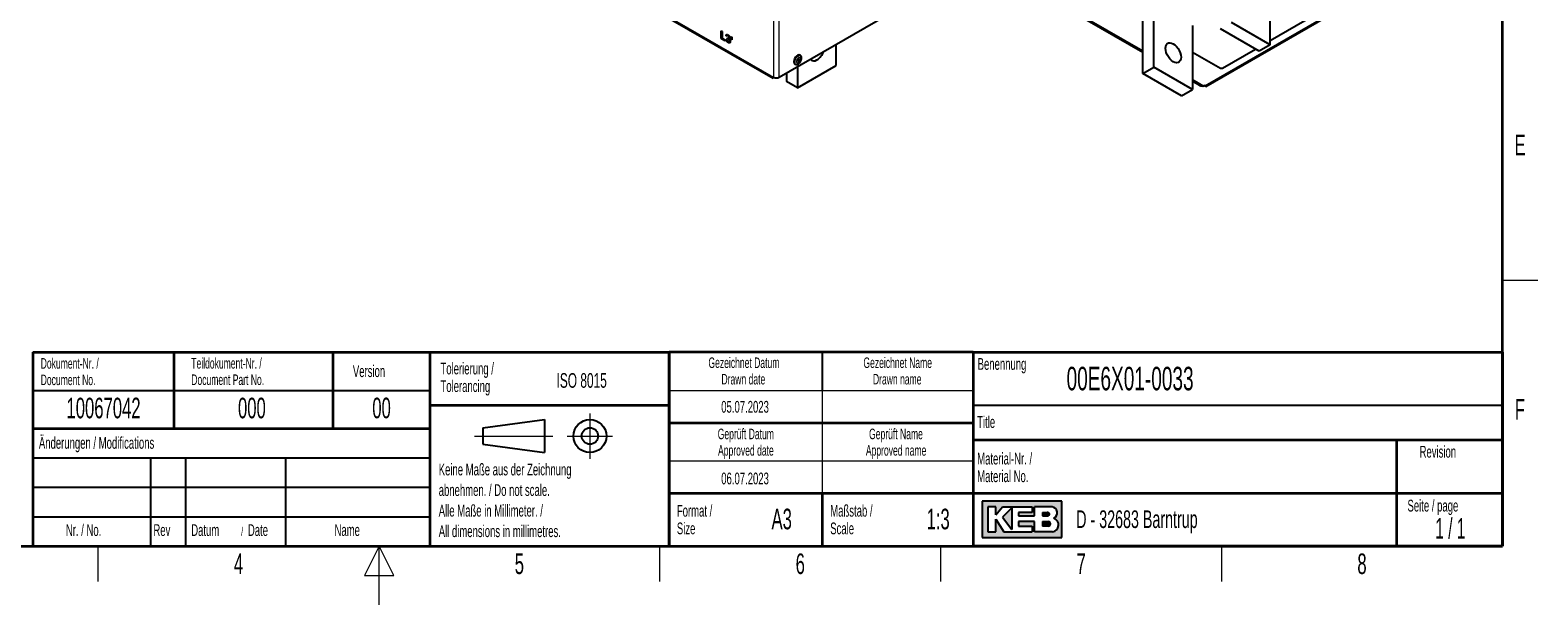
# Model space of a CAD drawing. Header units: millimetres. Extents: x 5 to 418, y 2 to 292.
# Tile 4 of 9: x 158 to 414, y 2 to 100. Entities that reach past the tile are written whole.
import ezdxf

# ---------------------------------------------------------------- set-up
doc = ezdxf.new("R2010")
doc.units = ezdxf.units.MM
doc.layers.add('SLD-0', color=7, linetype='Continuous')
doc.styles.add('SLDTEXTSTYLE0', font='TXT', dxfattribs={"width": 0.605})
doc.styles.add('SLDTEXTSTYLE1', font='TXT', dxfattribs={"width": 0.563})

msp = doc.modelspace()

# ---------------------------------------------------------------- hatches: boundary and pattern name
at = {"linetype": 'Continuous'}
h = msp.add_hatch(color=7, dxfattribs=at)
h.paths.add_polyline_path([(319.519086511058, 13.45626988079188), (333.083981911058, 13.45626988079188), (333.083981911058, 19.65736492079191), (319.519086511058, 19.65736492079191)], flags=0)
edge = h.paths.add_edge_path(flags=0)
edge.add_arc((331.3188604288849, 15.61738520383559), 1.20464082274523, -81.72003226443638, 70.1709600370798, ccw=False)
edge.add_line((331.4923410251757, 14.42530131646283), (331.480008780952, 14.42519098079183))
edge.add_line((331.480008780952, 14.42519098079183), (328.4331606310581, 14.42519098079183))
edge.add_line((328.4331606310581, 14.42519098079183), (328.4331606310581, 16.16924896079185))
edge.add_line((328.4331606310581, 16.16924896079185), (325.7201815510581, 16.16924896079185))
edge.add_line((325.7201815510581, 16.16924896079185), (325.7201815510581, 15.39411208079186))
edge.add_line((325.7201815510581, 15.39411208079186), (328.0455921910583, 15.39411208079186))
edge.add_line((328.0455921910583, 15.39411208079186), (328.0455921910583, 14.42519098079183))
edge.add_line((328.0455921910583, 14.42519098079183), (323.2009866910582, 14.42519098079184))
edge.add_line((323.2009866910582, 14.42519098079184), (321.8444971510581, 16.55681740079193))
edge.add_line((321.8444971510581, 16.55681740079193), (321.8444971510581, 14.42519098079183))
edge.add_line((321.8444971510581, 14.42519098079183), (320.4880076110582, 14.42519098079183))
edge.add_line((320.4880076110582, 14.42519098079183), (320.4880076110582, 18.68844382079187))
edge.add_line((320.4880076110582, 18.68844382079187), (321.8444971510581, 18.68844382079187))
edge.add_line((321.8444971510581, 18.68844382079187), (321.8444971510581, 17.33195428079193))
edge.add_line((321.8444971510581, 17.33195428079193), (323.0072024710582, 18.68844382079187))
edge.add_line((323.0072024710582, 18.68844382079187), (328.0455921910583, 18.68844382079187))
edge.add_line((328.0455921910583, 18.68844382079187), (328.0455921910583, 17.71952272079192))
edge.add_line((328.0455921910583, 17.71952272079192), (325.7201815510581, 17.71952272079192))
edge.add_line((325.7201815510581, 17.71952272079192), (325.7201815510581, 17.13817006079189))
edge.add_line((325.7201815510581, 17.13817006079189), (328.4331606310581, 17.13817006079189))
edge.add_line((328.4331606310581, 17.13817006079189), (328.4331606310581, 18.68844382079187))
edge.add_line((328.4331606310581, 18.68844382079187), (331.4242487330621, 18.68844382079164))
edge.add_line((331.4242487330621, 18.68844382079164), (331.4256482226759, 18.68844382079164))
edge.add_line((331.4256482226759, 18.68844382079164), (331.4259454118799, 18.68845828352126))
edge.add_arc((331.2860949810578, 17.67430640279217), 1.023749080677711, -64.45894120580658, 82.14849338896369, ccw=False)
msp.add_hatch(color=7, dxfattribs=at).paths.add_polyline_path([(324.5574762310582, 14.81275942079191), (324.557476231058, 18.49465960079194), (323.0072024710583, 16.94438584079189)], flags=0)
h = msp.add_hatch(color=7, dxfattribs=at)
edge = h.paths.add_edge_path(flags=0)
edge.add_line((329.7896501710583, 17.13817006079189), (330.6013652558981, 17.13817006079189))
edge.add_arc((330.6568434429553, 17.42884639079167), 0.2959232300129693, 259.1945394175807, 460.8054605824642)
edge.add_line((330.6013652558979, 17.71952272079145), (329.7896501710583, 17.71952272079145))
edge.add_line((329.7896501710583, 17.71952272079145), (329.7896501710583, 17.13817006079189))
h = msp.add_hatch(color=7, dxfattribs=at)
edge = h.paths.add_edge_path(flags=0)
edge.add_line((329.7896501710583, 15.39411208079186), (330.7588584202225, 15.39411208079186))
edge.add_arc((330.7588584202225, 15.78168052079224), 0.3875684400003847, 270.0000000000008, 450.0000000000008)
edge.add_line((330.7588584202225, 16.16924896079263), (330.7386620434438, 16.16924896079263))
edge.add_line((330.7386620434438, 16.16924896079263), (329.7896501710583, 16.16924896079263))
edge.add_line((329.7896501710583, 16.16924896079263), (329.7896501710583, 15.39411208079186))

# ---------------------------------------------------------------- linework, layer by layer
at = {"color": 7, "linetype": 'Continuous', "lineweight": 18}
for p, q in [((284.081911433, 166.906280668), (284.081911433, 91.7858626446)), ((285.0247204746, 91.7858626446), (285.0247204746, 166.906280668)), ((241.6560833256, 116.277103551), (284.0813326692, 91.7855284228)), ((399.0585711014, 114.3937521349), (357.3901826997, 90.3391035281)), ((330.8029677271, 105.5787216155), (346.8288358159, 96.3271848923)), ((284.0849114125, 91.6653129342), (284.1066938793, 91.7760538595)), ((355.3141171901, 91.4287362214), (357.2016208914, 90.3391035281)), ((356.6286020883, 90.4444812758), (356.5397689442, 90.3931989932))]:
    msp.add_line(p, q, dxfattribs=at)
at = {"color": 7, "linetype": 'Continuous', "lineweight": 25}
for p, q in [((242.0028871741, 115.8513905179), (284.0107253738, 91.6007817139)), ((357.5537640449, 90.2081180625), (399.5616022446, 114.4587268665)), ((368.5134437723, 97.3027866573), (368.5134437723, 108.1844324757)), ((285.0247204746, 91.7858626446), (311.4233736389, 107.025480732)), ((346.8288358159, 95.9992013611), (330.1411157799, 105.6328170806)), ((330.4696614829, 105.5457162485), (346.8288358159, 96.1017659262)), ((346.8288358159, 92.4043379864), (346.8288358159, 103.4492654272)), ((348.714453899, 93.4928821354), (348.714453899, 104.3511629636)), ((368.5134437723, 98.0121008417), (379.2128016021, 104.1887086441)), ((355.3141171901, 100.5646234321), (355.3141171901, 89.6829776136)), ((366.6278256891, 96.2142425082), (360.028162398, 100.02414703)), ((368.5134437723, 97.3027866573), (361.9137804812, 101.1126911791)), ((275.1614874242, 99.6566481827), (275.3210397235, 99.5645406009)), ((275.1614874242, 98.3501828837), (275.1614874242, 99.6566481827)), ((275.2180559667, 98.3828392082), (275.1614874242, 98.3501828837)), ((275.8577156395, 97.9482588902), (275.1614874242, 98.3501828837)), ((275.2180559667, 98.3828392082), (275.2180559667, 99.6239918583)), ((275.8577156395, 98.0135715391), (275.2180559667, 98.3828392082)), ((275.3210397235, 99.5645406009), (275.3210397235, 98.4088212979)), ((275.3210397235, 98.4088212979), (275.8577156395, 98.0990048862)), ((275.8577156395, 98.0990048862), (275.8577156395, 97.9482588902)), ((275.9737536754, 98.2330122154), (276.1188012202, 98.1660276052)), ((276.0448269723, 98.8770286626), (275.9882584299, 98.8443723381)), ((276.1333059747, 98.7438886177), (275.9882584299, 98.8443723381)), ((276.1497887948, 98.8043148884), (276.0448269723, 98.8770286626)), ((276.2531362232, 98.8898952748), (276.1824255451, 98.8490748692)), ((276.2479841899, 98.3426951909), (276.2629422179, 98.4848061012)), ((276.3045527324, 98.3753515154), (276.2479841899, 98.3426951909)), ((276.3045527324, 98.3753515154), (276.3133641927, 98.4590660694)), ((276.3802494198, 98.8676385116), (276.3236808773, 98.8349821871)), ((276.3822891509, 97.6939921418), (276.3257206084, 97.6613358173)), ((276.3983803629, 98.3389823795), (276.3418118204, 98.3063260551)), ((276.4473783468, 98.4395022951), (276.5180890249, 98.4803227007)), ((276.4812675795, 97.7834402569), (276.5519782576, 97.8242606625)), ((276.543201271, 98.333107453), (276.4866327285, 98.3004511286)), ((276.5524933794, 98.581341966), (276.4959248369, 98.5486856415)), ((276.6105123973, 97.9733909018), (276.5539438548, 97.9407345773)), ((276.8440389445, 98.6853318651), (276.9890864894, 98.6015976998)), ((276.8440389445, 98.4639236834), (276.8440389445, 98.6853318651)), ((276.900607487, 98.4965800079), (276.8440389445, 98.4639236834)), ((276.8766746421, 98.1975041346), (276.8440389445, 98.4639236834)), ((276.9332431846, 98.2301604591), (276.8766746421, 98.1975041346)), ((276.9550909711, 98.1522353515), (276.8766746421, 98.1975041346)), ((276.900607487, 98.4965800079), (276.900607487, 98.6526755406)), ((276.9332431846, 98.2301604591), (276.900607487, 98.4965800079)), ((276.9640591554, 98.2123707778), (276.9332431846, 98.2301604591)), ((276.9890864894, 98.3801895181), (276.9550909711, 98.1522353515)), ((276.9890864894, 98.6015976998), (276.9890864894, 98.3801895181)), ((288.6655691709, 95.4784980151), (288.5712882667, 95.5329252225)), ((294.7356536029, 93.7970016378), (294.7356536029, 97.3918650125)), ((355.3141171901, 96.0527213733), (360.0605144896, 93.3126845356)), ((360.372933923, 93.3126845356), (366.01347502, 96.5688996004)), ((368.5134437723, 97.3027866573), (366.6278256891, 96.2142425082)), ((286.2503722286, 92.4934163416), (286.2503722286, 91.075641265)), ((287.6509752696, 94.0610090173), (287.7006923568, 94.0248454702)), ((287.7006923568, 94.0248454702), (287.794973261, 93.9704182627)), ((288.1359903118, 89.9870971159), (294.7356536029, 93.7970016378)), ((288.1359903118, 93.5819604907), (288.1359903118, 89.9870971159)), ((346.8288358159, 92.4043379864), (348.714453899, 93.4928821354)), ((353.428499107, 88.5944334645), (346.8288358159, 92.4043379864)), ((355.3141171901, 89.6829776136), (348.714453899, 93.4928821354)), ((360.0605144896, 93.3126845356), (360.372933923, 93.3126845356)), ((284.0849114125, 91.6653129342), (284.0328429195, 91.6063940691)), ((284.0667327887, 91.7633651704), (284.0813326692, 91.7855284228)), ((284.081911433, 91.7858626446), (284.0813326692, 91.7855284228)), ((284.1848813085, 91.7372529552), (284.174306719, 91.7317671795)), ((288.1359903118, 89.9870971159), (286.2503722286, 91.075641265)), ((355.3141171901, 91.2033172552), (356.8683146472, 90.3060981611)), ((356.5397689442, 90.3931989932), (355.3141171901, 91.1007526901)), ((353.428499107, 88.5944334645), (355.3141171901, 89.6829776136))]:
    msp.add_line(p, q, dxfattribs=at)
at = {"color": 7, "linetype": 'Continuous', "lineweight": 25, "flags": 128}
for points in [[(350.6943528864, 96.704795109), (350.7274463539, 97.0248591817), (350.8250673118, 97.2906650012), (350.9823206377, 97.4888839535), (351.191320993, 97.6095765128), (351.4415882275, 97.6466906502), (351.7205728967, 97.5983653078), (352.0142855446, 97.4670237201), (352.3079981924, 97.2592519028), (352.5869828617, 96.9854684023), (352.8372500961, 96.6594018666), (353.0462504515, 96.2974026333), (353.2035037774, 95.9176228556), (353.3011247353, 95.5391062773), (353.3342182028, 95.1808333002), (353.3011247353, 94.8607692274), (353.2035037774, 94.594963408), (353.0462504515, 94.3967444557), (352.8372500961, 94.2760518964), (352.5869828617, 94.238937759), (352.3079981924, 94.2872631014), (352.0142855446, 94.4186046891), (351.7205728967, 94.6263765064), (351.4415882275, 94.9001600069), (351.191320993, 95.2262265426), (350.9823206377, 95.5882257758), (350.8250673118, 95.9680055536), (350.7274463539, 96.3465221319), (350.6943528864, 96.704795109)], [(288.5712882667, 95.5329252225), (288.5519765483, 95.5431257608), (288.3820703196, 95.5726184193), (288.1854975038, 95.5160977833), (287.9835598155, 95.3796887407), (287.7981403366, 95.1781733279), (287.6493321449, 94.9333888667), (287.5532609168, 94.6718615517), (287.5203374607, 94.4219319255), (287.5541295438, 94.2106837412), (287.6509752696, 94.0610090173)], [(287.7452561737, 94.0065818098), (287.8946608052, 93.9347001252), (288.0804340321, 93.9484009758), (288.2824444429, 94.0461996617), (288.478801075, 94.2174981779), (288.6482256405, 94.4437336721), (288.7723583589, 94.7003900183), (288.837747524, 94.9596545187), (288.8373072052, 95.1934318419), (288.7710851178, 95.3763885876), (288.6462574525, 95.4886985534), (288.4763512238, 95.5181912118), (288.2797784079, 95.4616705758), (288.0778407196, 95.3252615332), (287.8924212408, 95.1237461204), (287.743613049, 94.8789616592), (287.647541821, 94.6174343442), (287.6146183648, 94.367504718), (287.6484104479, 94.1562565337), (287.7452561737, 94.0065818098)], [(288.2131397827, 94.5051282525), (288.2549542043, 94.4876897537), (288.3073642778, 94.4980110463), (288.3623910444, 94.534520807), (288.4116571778, 94.5916607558), (288.4476623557, 94.6607318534), (288.4649251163, 94.7312186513), (288.4608173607, 94.7923901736), (288.4359644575, 94.8349336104), (288.3941500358, 94.8523721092), (288.3417399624, 94.8420508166), (288.2867131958, 94.8055410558), (288.2374470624, 94.748401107), (288.2014418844, 94.6793300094), (288.1841791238, 94.6088432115), (288.1882868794, 94.5476716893), (288.2131397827, 94.5051282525)]]:
    msp.add_lwpolyline(points, dxfattribs=at)
at = {"color": 7, "linetype": 'Continuous', "lineweight": 18, "flags": 128}
msp.add_lwpolyline([(288.0360499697, 94.2430155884), (288.1443283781, 94.1978586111), (288.2800442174, 94.2245855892), (288.4225359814, 94.3191275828), (288.5501105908, 94.4670914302), (288.6433459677, 94.6459509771), (288.6880478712, 94.8284764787), (288.6774108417, 94.986880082), (288.6130542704, 95.0970462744), (288.5047758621, 95.1422032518), (288.3690600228, 95.1154762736), (288.2265682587, 95.0209342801), (288.0989936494, 94.8729704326), (288.0057582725, 94.6941108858), (287.961056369, 94.5115853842), (287.9716933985, 94.3531817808), (288.0360499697, 94.2430155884)], dxfattribs=at)
at = {"color": 7, "linetype": 'Continuous', "lineweight": 25}
for centre, radius, start, end in [((289.8738367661, 97.1488813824), 2.885487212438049, 302.7738552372, 339.691635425), ((290.9175076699, 95.367675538), 0.8274127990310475, 220.8557675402, 308.7870529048), ((284.5533159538, 92.6956700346), 1.024681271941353, 242.6096722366, 297.3903277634), ((284.571120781, 91.9543493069), 0.2869031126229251, 257.789241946, 284.557466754), ((356.9817146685, 91.2161174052), 0.9340828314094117, 241.7621189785, 266.2888824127), ((357.0063408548, 90.6116910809), 0.3353181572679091, 245.6928809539, 305.6175774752), ((357.0222407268, 91.313466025), 1.032682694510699, 271.7651932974, 290.2463505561), ((357.2959017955, 90.1571420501), 0.2049362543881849, 62.6096722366, 117.3903277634)]:
    msp.add_arc(centre, radius, start, end, dxfattribs=at)
for points, knots in [([(276.3257206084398, 97.66133581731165), (276.2763924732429, 97.69494322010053), (276.1778342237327, 97.76209124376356), (276.0635093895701, 97.92506505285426), (275.9931414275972, 98.08942698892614), (275.9802191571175, 98.18512901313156), (275.9737536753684, 98.23301221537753)], [0, 0, 0, 0, 0.2799105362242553, 0.559264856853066, 0.7794841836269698, 1, 1, 1, 1]), ([(275.9882584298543, 98.84437233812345), (275.9993926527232, 98.88875755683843), (276.0216206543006, 98.97736676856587), (276.1070995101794, 99.04093306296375), (276.2126253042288, 99.04142205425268), (276.2836202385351, 99.00604737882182), (276.3191481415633, 98.98834487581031)], [0, 0, 0, 0, 0.2802701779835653, 0.5595222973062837, 0.7795723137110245, 1, 1, 1, 1]), ([(276.0448269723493, 98.87702866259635), (276.0547005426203, 98.92343452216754), (276.0710335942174, 99.00019999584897), (276.1245775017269, 99.03086323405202), (276.1457533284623, 99.0429900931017)], [0, 0, 0, 0, 0.6045147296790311, 1, 1, 1, 1]), ([(276.3822891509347, 97.69399214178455), (276.3328550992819, 97.72761674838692), (276.2340852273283, 97.79479914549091), (276.121233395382, 97.9575336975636), (276.0595863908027, 98.09350516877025), (276.0489967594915, 98.16185437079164), (276.0458404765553, 98.18222613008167)], [0, 0, 0, 0, 0.3206336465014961, 0.6406301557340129, 0.8928883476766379, 1, 1, 1, 1]), ([(276.1188012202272, 98.16602760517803), (276.1261646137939, 98.12787510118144), (276.1408470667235, 98.05179980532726), (276.1885962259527, 97.94015908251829), (276.2595455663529, 97.85567235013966), (276.307109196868, 97.82462424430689), (276.3309332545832, 97.80907261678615)], [0, 0, 0, 0, 0.2808991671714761, 0.5601070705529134, 0.7796628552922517, 1, 1, 1, 1]), ([(276.3236808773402, 98.83498218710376), (276.2969899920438, 98.84760501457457), (276.2436913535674, 98.87281135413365), (276.1810414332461, 98.85637523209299), (276.1465368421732, 98.8070209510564), (276.1377195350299, 98.76494833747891), (276.1333059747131, 98.74388861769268)], [0, 0, 0, 0, 0.2800014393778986, 0.5591307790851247, 0.7793200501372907, 0.9999999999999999, 0.9999999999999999, 0.9999999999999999, 0.9999999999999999]), ([(276.3802494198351, 98.86763851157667), (276.3530447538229, 98.88117785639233), (276.3027378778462, 98.90621481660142), (276.2648621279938, 98.89012126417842), (276.2474686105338, 98.88273069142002)], [0, 0, 0, 0, 0.5407743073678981, 1, 1, 1, 1]), ([(276.3418118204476, 98.30632605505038), (276.324034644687, 98.31508223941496), (276.2922762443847, 98.33072490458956), (276.2615229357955, 98.3390362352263), (276.2479841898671, 98.34269519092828)], [0, 0, 0, 0, 0.5597629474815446, 1, 1, 1, 1]), ([(276.2629422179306, 98.4848061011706), (276.2668249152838, 98.48207411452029), (276.2737582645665, 98.47719559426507), (276.2807267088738, 98.47284956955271), (276.2837928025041, 98.4709373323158)], [0, 0, 0, 0, 0.5600031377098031, 0.9999999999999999, 0.9999999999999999, 0.9999999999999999, 0.9999999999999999]), ([(276.2837928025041, 98.4709373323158), (276.3124691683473, 98.45735162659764), (276.3697778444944, 98.43020108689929), (276.4435750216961, 98.42936060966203), (276.4905308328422, 98.4729420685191), (276.4941239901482, 98.52339782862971), (276.49592483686, 98.54868564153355)], [0, 0, 0, 0, 0.2806904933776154, 0.5609497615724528, 0.779953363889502, 0.9999999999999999, 0.9999999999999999, 0.9999999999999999, 0.9999999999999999]), ([(276.3983803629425, 98.33898237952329), (276.380603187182, 98.34773856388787), (276.3488447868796, 98.36338122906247), (276.3180914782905, 98.3716925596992), (276.304552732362, 98.37535151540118)], [0, 0, 0, 0, 0.5597629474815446, 1, 1, 1, 1]), ([(276.3191481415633, 98.98834487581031), (276.3640612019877, 98.95724428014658), (276.4538018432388, 98.89510228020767), (276.5627036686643, 98.75160631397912), (276.6285914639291, 98.59972903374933), (276.6368463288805, 98.51353168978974), (276.6409723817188, 98.47044742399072)], [0, 0, 0, 0, 0.2801995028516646, 0.5598657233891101, 0.7800064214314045, 1, 1, 1, 1]), ([(276.49592483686, 98.54868564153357), (276.493085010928, 98.57901351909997), (276.4874059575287, 98.63966288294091), (276.4398291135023, 98.72987869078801), (276.3821050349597, 98.79653279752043), (276.3431677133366, 98.82215774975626), (276.3236808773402, 98.83498218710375)], [0, 0, 0, 0, 0.2794640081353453, 0.5588691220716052, 0.7792286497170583, 1, 1, 1, 1]), ([(276.6989913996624, 97.85569185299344), (276.6923815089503, 97.79726661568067), (276.6791574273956, 97.68037813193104), (276.5761958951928, 97.60424069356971), (276.4527722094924, 97.5985543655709), (276.3680911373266, 97.64039878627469), (276.3257206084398, 97.66133581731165)], [0, 0, 0, 0, 0.2794193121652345, 0.5590204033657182, 0.7793540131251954, 0.9999999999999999, 0.9999999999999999, 0.9999999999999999, 0.9999999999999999]), ([(276.3309332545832, 97.80907261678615), (276.3644234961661, 97.79334412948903), (276.431311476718, 97.76193059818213), (276.5059600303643, 97.7898848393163), (276.5480103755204, 97.85340659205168), (276.5519649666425, 97.91160962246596), (276.5539438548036, 97.94073457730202)], [0, 0, 0, 0, 0.2798831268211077, 0.5589931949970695, 0.7793189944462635, 1, 1, 1, 1]), ([(276.5539438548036, 97.94073457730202), (276.5507313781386, 97.97889071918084), (276.5443104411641, 98.05515529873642), (276.4872383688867, 98.16980241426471), (276.4157519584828, 98.25722549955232), (276.3664691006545, 98.28995218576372), (276.3418118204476, 98.30632605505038)], [0, 0, 0, 0, 0.2797906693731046, 0.5592315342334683, 0.7794739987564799, 1, 1, 1, 1]), ([(276.5524933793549, 98.58134196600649), (276.549653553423, 98.6116698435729), (276.5439745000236, 98.67231920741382), (276.4963976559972, 98.76253501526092), (276.4386735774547, 98.82918912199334), (276.3997362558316, 98.85481407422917), (276.3802494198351, 98.86763851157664)], [0, 0, 0, 0, 0.2794640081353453, 0.5588691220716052, 0.7792286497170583, 1, 1, 1, 1]), ([(276.6475226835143, 97.66870251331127), (276.6384411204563, 97.65999101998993), (276.6039936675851, 97.62694728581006), (276.5074234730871, 97.63407045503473), (276.4240202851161, 97.6740088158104), (276.3822891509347, 97.69399214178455)], [0, 0, 0, 0, 0.1517404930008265, 0.5755698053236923, 1, 1, 1, 1]), ([(276.6105123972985, 97.97339090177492), (276.6072999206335, 98.01154704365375), (276.6008789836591, 98.08781162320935), (276.5438069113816, 98.20245873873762), (276.4723205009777, 98.28988182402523), (276.4230376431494, 98.32260851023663), (276.3983803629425, 98.33898237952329)], [0, 0, 0, 0, 0.2797906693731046, 0.5592315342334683, 0.7794739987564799, 1, 1, 1, 1]), ([(276.6409723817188, 98.47044742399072), (276.6384077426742, 98.44085449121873), (276.633278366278, 98.38166749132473), (276.5841356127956, 98.3099201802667), (276.5235800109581, 98.30403928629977), (276.4866327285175, 98.30045112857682)], [0, 0, 0, 0, 0.2804962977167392, 0.5610033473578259, 1, 1, 1, 1]), ([(276.4866327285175, 98.30045112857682), (276.5207644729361, 98.26780775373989), (276.5889668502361, 98.20257945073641), (276.6586909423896, 98.0749980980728), (276.6943426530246, 97.95555908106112), (276.6974407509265, 97.88900384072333), (276.6989913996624, 97.85569185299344)], [0, 0, 0, 0, 0.2798565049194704, 0.559211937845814, 0.779378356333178, 1, 1, 1, 1]), ([(276.5088788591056, 98.47927392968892), (276.5211894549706, 98.48822006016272), (276.548797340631, 98.50828275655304), (276.5511756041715, 98.55529364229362), (276.5524933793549, 98.58134196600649)], [0, 0, 0, 0, 0.4459086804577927, 1, 1, 1, 1]), ([(276.5419869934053, 97.826172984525), (276.5490432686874, 97.82790176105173), (276.5773778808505, 97.8348436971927), (276.6036008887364, 97.88810154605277), (276.6082073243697, 97.9449458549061), (276.6105123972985, 97.97339090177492)], [0, 0, 0, 0, 0.1421282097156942, 0.5707186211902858, 0.9999999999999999, 0.9999999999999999, 0.9999999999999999, 0.9999999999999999]), ([(284.0140184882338, 91.6069828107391), (284.0109304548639, 91.60649321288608), (283.9977280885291, 91.60440001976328), (284.0063969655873, 91.65647107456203), (284.0466208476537, 91.72773380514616), (284.0667327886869, 91.76336517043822)], [0, 0, 0, 0, 0.13243870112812, 0.5662193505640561, 1, 1, 1, 1]), ([(284.0848870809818, 91.7289403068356), (284.0847919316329, 91.72854609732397), (284.0845417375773, 91.72750952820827), (284.0942265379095, 91.74180983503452), (284.107931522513, 91.75741469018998), (284.1147992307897, 91.7652344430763)], [0, 0, 0, 0, 0.2343990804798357, 0.616349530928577, 1, 1, 1, 1]), ([(284.1743067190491, 91.73176717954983), (284.1536593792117, 91.71959427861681), (284.1144186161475, 91.69645938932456), (284.0943981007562, 91.67532675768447), (284.0849117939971, 91.66531349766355)], [0, 0, 0, 0, 0.5261707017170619, 1, 1, 1, 1]), ([(357.3901826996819, 90.339103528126), (357.4108300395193, 90.32693062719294), (357.4500708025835, 90.3037957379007), (357.4700913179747, 90.28266310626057), (357.4795776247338, 90.2726498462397)], [0, 0, 0, 0, 0.5261707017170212, 1, 1, 1, 1]), ([(357.4795780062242, 90.27264928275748), (357.4993899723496, 90.24713186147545), (357.5329651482, 90.20388769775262), (357.5453812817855, 90.21128630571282), (357.5504709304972, 90.21431915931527)], [0, 0, 0, 0, 0.5900778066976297, 1, 1, 1, 1])]:
    msp.add_open_spline(points, degree=3, knots=knots, dxfattribs=at)
at = {"layer": 'SLD-0', "lineweight": 35}
for p, q in [((408, 12), (408, 282.5)), ((158.116731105, 45.0000000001), (225.616731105, 45.0000000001)), ((158.116731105, 45.0000000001), (158.116731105, 32.0000000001)), ((182.116731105, 45.0000000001), (182.116731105, 32.0000000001)), ((209.116731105, 45.0000000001), (209.116731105, 32.0000000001)), ((225.616731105, 45.0000000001), (225.616731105, 32.0000000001)), ((225.616731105, 45), (266.3304509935, 45)), ((225.616731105, 45), (225.616731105, 36)), ((266.3304509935, 12), (266.3304509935, 45)), ((266.3304509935, 45), (266.3304509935, 12)), ((318, 45), (266.3304509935, 45)), ((318, 45), (318, 12)), ((318, 45), (318, 40.1053465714)), ((318, 45), (408, 45)), ((318, 45), (318, 12)), ((408, 45), (408, 12)), ((225.616731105, 36), (266.3304509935, 36)), ((225.616731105, 36), (225.616731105, 12)), ((158.116731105, 31.9999999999), (158.116731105, 12)), ((158.116731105, 31.9999999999), (225.616731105, 31.9999999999)), ((225.616731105, 31.9999999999), (225.616731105, 12)), ((266.3304509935, 33), (318, 33)), ((408, 30), (318, 30)), ((390, 12), (390, 30)), ((266.3304509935, 21), (318, 21)), ((292.3304509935, 21), (292.3304509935, 12)), ((318, 21), (390, 21)), ((390, 21), (408, 21)), ((26, 12), (408, 12)), ((158.116731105, 12), (225.616731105, 12)), ((225.616731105, 12), (266.3304509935, 12)), ((266.3304509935, 12), (318, 12)), ((408, 12), (318, 12))]:
    msp.add_line(p, q, dxfattribs=at)
at = {"layer": 'SLD-0', "lineweight": 18}
for p, q in [((408, 57.25), (414, 57.25)), ((266.3304509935, 38.5), (318, 38.5)), ((292.3304509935, 38.5), (292.3304509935, 33)), ((252.8396209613, 34.5746449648), (252.8396209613, 26.8746449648)), ((292.3304509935, 33), (292.3304509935, 26.5)), ((233.2396209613, 30.7246449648), (246.5396209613, 30.7246449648)), ((248.9896209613, 30.7246449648), (256.6896209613, 30.7246449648)), ((266.3304509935, 26.5), (318, 26.5)), ((292.3304509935, 26.5), (292.3304509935, 21)), ((169.25, 6), (169.25, 12)), ((217, 12), (214.5, 7)), ((217, 2), (217, 12)), ((219.5, 7), (217, 12)), ((264.75, 6), (264.75, 12)), ((312.5, 6), (312.5, 12)), ((360.25, 6), (360.25, 12)), ((214.5, 7), (219.5, 7))]:
    msp.add_line(p, q, dxfattribs=at)
at = {"layer": 'SLD-0'}
for p, q in [((292.3304509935, 45), (292.3304509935, 38.5)), ((158.116731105, 38.5000000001), (225.616731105, 38.5000000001)), ((318, 36), (408, 36)), ((158.116731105, 27), (225.616731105, 27)), ((178.116731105, 27), (178.116731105, 12)), ((184.116731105, 27), (184.116731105, 12)), ((201.116731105, 27), (201.116731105, 12)), ((158.116731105, 22), (225.616731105, 22)), ((331.4242487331, 18.6884438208), (331.4256482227, 18.6884438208)), ((331.4256482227, 18.6884438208), (331.4259454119, 18.6884582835)), ((158.116731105, 17), (225.616731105, 17)), ((331.480008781, 14.4251909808), (331.4923410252, 14.4253013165))]:
    msp.add_line(p, q, dxfattribs=at)
at = {"layer": 'SLD-0', "lineweight": 25}
for p, q in [((234.6396209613, 32.1246449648), (245.1396209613, 33.5246449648)), ((245.1396209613, 33.5246449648), (245.1396209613, 27.9246449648)), ((158.116731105, 32.0000000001), (225.616731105, 32.0000000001)), ((234.6396209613, 32.1246449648), (234.6396209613, 29.3246449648)), ((234.6396209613, 29.3246449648), (245.1396209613, 27.9246449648))]:
    msp.add_line(p, q, dxfattribs=at)
at = {"layer": 'SLD-0', "linetype": 'Continuous'}
for p, q in [((333.0839819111, 19.6573649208), (319.5190865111, 19.6573649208)), ((319.5190865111, 19.6573649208), (319.5190865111, 13.4562698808)), ((321.8444971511, 18.6884438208), (320.4880076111, 18.6884438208)), ((320.4880076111, 18.6884438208), (320.4880076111, 14.4251909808)), ((321.8444971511, 17.3319542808), (323.0072024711, 18.6884438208)), ((321.8444971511, 17.3319542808), (321.8444971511, 18.6884438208)), ((323.0072024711, 18.6884438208), (328.0455921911, 18.6884438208)), ((324.5574762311, 18.4946596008), (323.0072024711, 16.9443858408)), ((324.5574762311, 18.4946596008), (324.5574762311, 14.8127594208)), ((328.0455921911, 18.6884438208), (328.0455921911, 17.7195227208)), ((331.4242487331, 18.6884438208), (328.4331606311, 18.6884438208)), ((328.4331606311, 17.1381700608), (328.4331606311, 18.6884438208)), ((331.4242487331, 18.6884438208), (331.4256482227, 18.6884438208)), ((331.4256482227, 18.6884438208), (331.4259454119, 18.6884582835)), ((333.0839819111, 13.4562698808), (333.0839819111, 19.6573649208)), ((321.8444971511, 14.4251909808), (321.8444971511, 16.5568174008)), ((321.8444971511, 16.5568174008), (323.2009866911, 14.4251909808)), ((323.0072024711, 16.9443858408), (324.5574762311, 14.8127594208)), ((325.7201815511, 17.7195227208), (325.7201815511, 17.1381700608)), ((328.0455921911, 17.7195227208), (325.7201815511, 17.7195227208)), ((325.7201815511, 17.1381700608), (328.4331606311, 17.1381700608)), ((325.7201815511, 16.1692489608), (325.7201815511, 15.3941120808)), ((328.4331606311, 16.1692489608), (325.7201815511, 16.1692489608)), ((325.7201815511, 15.3941120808), (328.0455921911, 15.3941120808)), ((328.0455921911, 15.3941120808), (328.0455921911, 14.4251909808)), ((328.4331606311, 14.4251909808), (328.4331606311, 16.1692489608)), ((329.7896501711, 17.7195227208), (330.6013652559, 17.7195227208)), ((329.7896501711, 17.7195227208), (329.7896501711, 17.1381700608)), ((329.7896501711, 17.1381700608), (330.6013652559, 17.1381700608)), ((329.7896501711, 16.1692489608), (330.7588584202, 16.1692489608)), ((329.7896501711, 16.1692489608), (329.7896501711, 15.3941120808)), ((330.7588584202, 15.3941120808), (329.7896501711, 15.3941120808)), ((330.7386620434, 16.1692489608), (330.7588584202, 16.1692489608)), ((319.5190865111, 13.4562698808), (333.0839819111, 13.4562698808)), ((320.4880076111, 14.4251909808), (321.8444971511, 14.4251909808)), ((323.2009866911, 14.4251909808), (328.0455921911, 14.4251909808)), ((331.480008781, 14.4251909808), (328.4331606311, 14.4251909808)), ((331.480008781, 14.4251909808), (331.4923410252, 14.4253013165))]:
    msp.add_line(p, q, dxfattribs=at)
at = {"layer": 'SLD-0', "lineweight": 25}
for radius in [2.799999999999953, 1.399999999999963]:
    msp.add_circle((252.8396209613, 30.7246449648), radius, dxfattribs=at)
at = {"layer": 'SLD-0', "linetype": 'Continuous'}
for centre, radius, start, end in [((331.2860949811, 17.6743064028), 1.023749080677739, 295.5410587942, 82.148493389), ((330.656843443, 17.4288463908), 0.2959232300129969, 259.1945394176, 100.8054605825), ((330.7588584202, 15.7816805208), 0.3875684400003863, 270, 90), ((331.3188604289, 15.6173852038), 1.204640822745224, 278.2799677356, 70.1709600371)]:
    msp.add_arc(centre, radius, start, end, dxfattribs=at)

# ---------------------------------------------------------------- texts
at = {"layer": 'SLD-0'}
for s, insert, char_height, attachment_point, style in [('E', (410.9815679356, 82.0010772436), 3.5, 2, 'SLDTEXTSTYLE0'), ('Dokument-Nr. /', (159.4706948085, 43.9891162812), 1.8, 1, 'SLDTEXTSTYLE0'), ('Teildokument-Nr. /', (185.0721201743, 44.0073193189), 1.8, 1, 'SLDTEXTSTYLE0'), ('Gezeichnet Datum', (279.0254468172, 44.103942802), 1.8, 2, 'SLDTEXTSTYLE0'), ('Gezeichnet Name', (305.1708434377, 44.1039425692), 1.8, 2, 'SLDTEXTSTYLE0'), ('Benennung', (318.7636716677, 43.9908879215), 2, 1, 'SLDTEXTSTYLE0'), ('Document No.', (159.4706948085, 41.189116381), 1.8, 1, 'SLDTEXTSTYLE0'), ('Document Part No.', (185.0721201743, 41.2073194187), 1.8, 1, 'SLDTEXTSTYLE0'), ('Version', (212.5452394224, 42.7601484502), 2, 1, 'SLDTEXTSTYLE0'), ('Tolerierung /', (227.4390961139, 43.2172116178), 2, 1, 'SLDTEXTSTYLE0'), ('ISO 8015', (247.1715762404, 41.4342036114), 2.5, 1, 'SLDTEXTSTYLE0'), ('Drawn date', (278.9302899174, 41.3039429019), 1.8, 2, 'SLDTEXTSTYLE0'), ('Drawn name', (305.0870934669, 41.303942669), 1.8, 2, 'SLDTEXTSTYLE0'), ('00E6X01-0033', (333.8826865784, 42.5045188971), 4, 1, 'SLDTEXTSTYLE0'), ('Tolerancing', (227.4390961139, 40.2172115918), 2, 1, 'SLDTEXTSTYLE0'), ('10067042', (170.1557203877, 37.2429898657), 3.5, 2, 'SLDTEXTSTYLE0'), ('000', (195.3766861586, 37.2429898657), 3.5, 2, 'SLDTEXTSTYLE0'), ('00', (217.4240130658, 37.2527124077), 3.5, 2, 'SLDTEXTSTYLE0'), ('05.07.2023', (279.2203041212, 36.6989570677), 2, 2, 'SLDTEXTSTYLE0'), ('F', (410.9536166, 37.0010772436), 3.5, 2, 'SLDTEXTSTYLE0'), ('Title', (318.6797653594, 34.1107265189), 2, 1, 'SLDTEXTSTYLE0'), ('Änderungen / Modifications', (159.1698388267, 30.5619096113), 2, 1, 'SLDTEXTSTYLE0'), ('Geprüft Datum', (279.349366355, 31.9851255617), 1.8, 2, 'SLDTEXTSTYLE0'), ('Geprüft Name', (304.8761939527, 31.9851255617), 1.8, 2, 'SLDTEXTSTYLE0'), ('Approved date', (279.3620221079, 29.1851256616), 1.8, 2, 'SLDTEXTSTYLE0'), ('Approved name', (304.900256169, 29.1851256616), 1.8, 2, 'SLDTEXTSTYLE0'), ('Revision', (393.8965220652, 29.0591225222), 2, 1, 'SLDTEXTSTYLE0'), ('Keine Maße aus der Zeichnung', (227.1404191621, 26.0307047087), 2, 1, 'SLDTEXTSTYLE0'), ('Material-Nr. /', (318.6797653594, 27.8878268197), 2, 1, 'SLDTEXTSTYLE0'), ('06.07.2023', (279.2203041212, 24.5048723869), 2, 2, 'SLDTEXTSTYLE0'), ('Material No.', (318.6797653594, 24.8878267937), 2, 1, 'SLDTEXTSTYLE0'), ('abnehmen. / Do not scale.', (227.1404191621, 22.5307046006), 2, 1, 'SLDTEXTSTYLE0'), ('Alle Maße in Millimeter. /', (227.1404191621, 19.0307044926), 2, 1, 'SLDTEXTSTYLE0'), ('Format /', (267.6250939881, 19.0115942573), 2, 1, 'SLDTEXTSTYLE0'), ('A3', (285.4514616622, 18.3608999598), 3.5, 2, 'SLDTEXTSTYLE0'), ('Maßstab /', (293.7028556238, 19.0115944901), 2, 1, 'SLDTEXTSTYLE0'), ('1:3', (312.0485231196, 18.3609001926), 3.5, 2, 'SLDTEXTSTYLE0'), ('D - 32683 Barntrup', (335.5202035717, 18.0786992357), 3, 1, 'SLDTEXTSTYLE0'), ('Seite / page', (391.8390568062, 19.8830679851), 2, 1, 'SLDTEXTSTYLE0'), ('Nr. / No.', (163.7531858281, 15.7243863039), 2, 1, 'SLDTEXTSTYLE0'), ('Rev', (178.6350602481, 15.7243863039), 2, 1, 'SLDTEXTSTYLE0'), ('Datum', (185.0629406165, 15.7243863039), 2, 1, 'SLDTEXTSTYLE0'), ('Date', (194.7021767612, 15.7243863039), 2, 1, 'SLDTEXTSTYLE0'), ('Name', (209.4275491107, 15.7290047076), 2, 1, 'SLDTEXTSTYLE0'), ('All dimensions in millimetres.', (227.1404191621, 15.5307043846), 2, 1, 'SLDTEXTSTYLE0'), ('Size', (267.6250939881, 16.0115942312), 2, 1, 'SLDTEXTSTYLE0'), ('Scale', (293.7028556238, 16.011594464), 2, 1, 'SLDTEXTSTYLE0'), ('1 / 1', (399.1297679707, 16.7706515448), 3.5, 2, 'SLDTEXTSTYLE1'), ('/', (193.5459265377, 15.2242968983), 1.5, 1, 'SLDTEXTSTYLE0'), ('4', (193.1027123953, 10.7429955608), 3.5, 2, 'SLDTEXTSTYLE0'), ('5', (240.8527123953, 10.7429955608), 3.5, 2, 'SLDTEXTSTYLE0'), ('6', (288.6027123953, 10.7429955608), 3.5, 2, 'SLDTEXTSTYLE0'), ('7', (336.3527123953, 10.7429955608), 3.5, 2, 'SLDTEXTSTYLE0'), ('8', (384.1027123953, 10.7429955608), 3.5, 2, 'SLDTEXTSTYLE0')]:
    msp.add_mtext(s, dxfattribs=dict(at, insert=insert, char_height=char_height, attachment_point=attachment_point, style=style))

doc.saveas('drawing.dxf')
